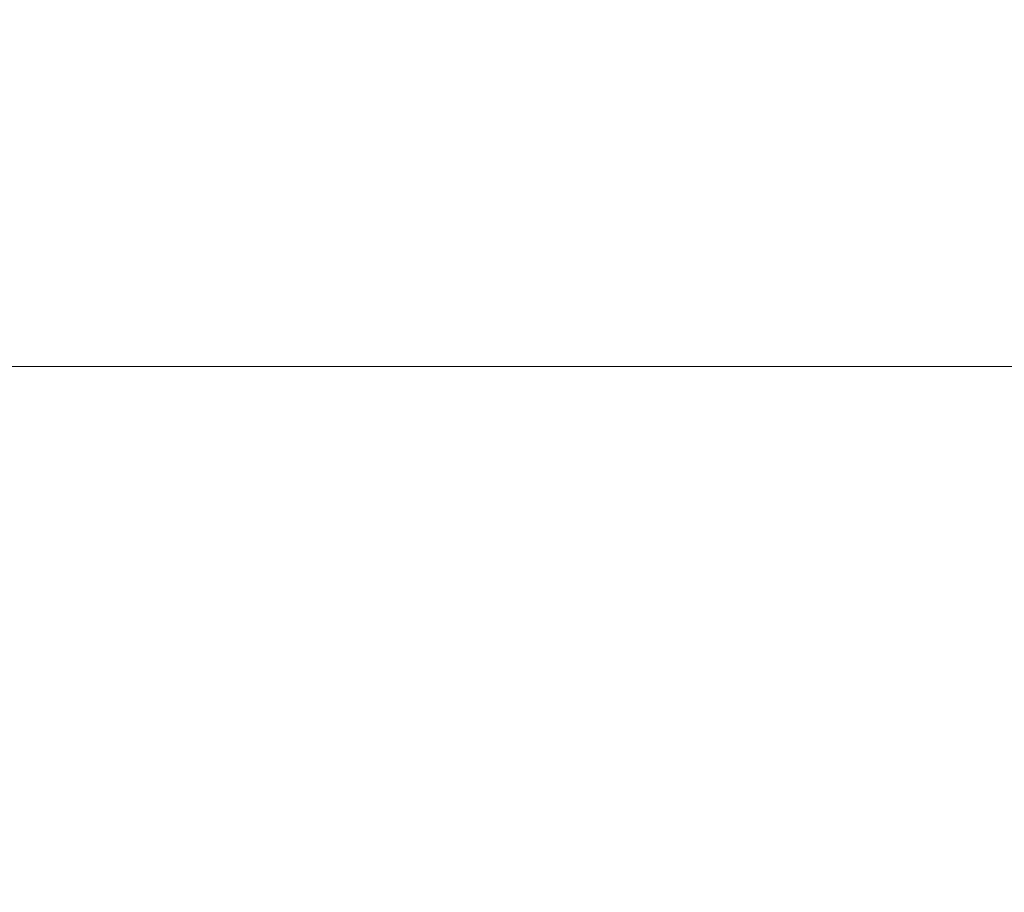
# Model space of a CAD drawing. Header units: metres. Extents: x -3.6 to 84.5, y -11 to 16.8.
# Tile 137 of 137: x 41.13 to 42.025, y -0.633 to 0.16. Entities that reach past the tile are written whole.
import ezdxf

# ---------------------------------------------------------------- set-up
doc = ezdxf.new("R2010")
doc.units = ezdxf.units.M
doc.header["$MEASUREMENT"] = 0
doc.layers.add('155 - Bemaßung_ Beschriftung.Ausbau - Deckenelemente', color=7, linetype='Continuous')
doc.layers.add('604 - Struktur.Wand Aussen', color=7, linetype='Continuous')
doc.dimstyles.new('ERSTELLTER_STIL__7', dxfattribs={"dimtxt": 0.18, "dimasz": 0.03648, "dimexe": 0.18, "dimexo": 0.0625, "dimgap": 0, "dimtad": 0, "dimtih": 1, "dimtoh": 1, "dimdec": 4, "dimzin": 0, "dimdsep": 46, "dimcen": 0.09, "dimadec": 0, "dimazin": 0, "dimtfac": 1, "dimtdec": 4, "dimtmove": 0, "dimatfit": 3, "dimldrblk": 'ARROWHEAD_11', "dimfxl": 1, "dimtolj": 1, "dimtzin": 0, "dimarcsym": 0})

# ---------------------------------------------------------------- blocks, each defined once
blk = doc.blocks.new('ARROWHEAD_11')
at = {"color": 0, "linetype": 'Continuous', "lineweight": 0}
blk.add_line((0, 0), (-1, 0), dxfattribs=at)
at = {"color": 0, "linetype": 'Continuous', "lineweight": 0, "const_width": 0.25, "flags": 128}
blk.add_lwpolyline([(-0.125, 0, 1), (0.125, 0, 1)], format="xyb", close=True, dxfattribs=at)

msp = doc.modelspace()

# ---------------------------------------------------------------- linework, layer by layer
at = {"layer": '604 - Struktur.Wand Aussen', "color": 7, "linetype": 'Continuous', "lineweight": 13}
for p, q in [((40.74, -0.155), (41.94, -0.155)), ((41.94, -0.155), (43.14, -0.155))]:
    msp.add_line(p, q, dxfattribs=at)

# ---------------------------------------------------------------- leaders
at = {"layer": '155 - Bemaßung_ Beschriftung.Ausbau - Deckenelemente', "color": 1, "linetype": 'Continuous', "lineweight": 9, "annotation_type": 0, "has_hookline": 1, "hookline_direction": 0, "text_width": 0.93171}
msp.add_leader([(40.1265, 0.8525), (40.20456, -0.63295), (40.30495, -0.63295)], dimstyle='ERSTELLTER_STIL__7', dxfattribs=at)

doc.saveas('drawing.dxf')
